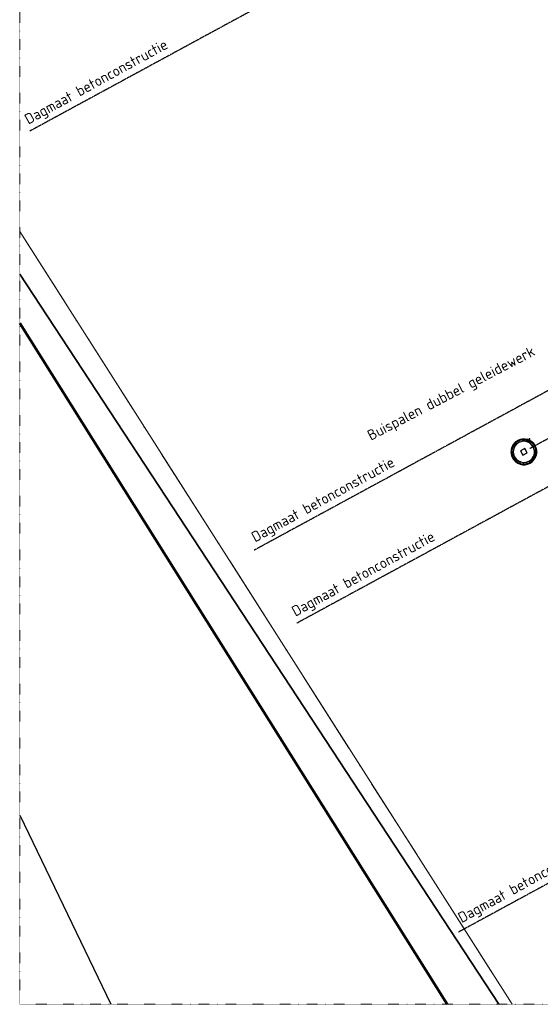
# Model space of a CAD drawing. Header units: millimetres. Extents: x -49321 to 68189, y -35451 to 55572.
# Tile 1 of 8: x -39687 to -15043, y -35451 to 11151. Entities that reach past the tile are written whole.
import ezdxf

# ---------------------------------------------------------------- set-up
doc = ezdxf.new("R2010")
doc.units = ezdxf.units.MM
for name, pattern in [('Dash dot', [15.875, 6.35, -4.7625, 0, -4.7625]), ('Grid Line', [22.225, 12.7, -3.175, 3.175, -3.175]), ('IMPORT-KL-DATA-N', [12500, 4000, -1000, 0, -1000, 4000, -1000, 0, -1500]), ('IMPORT-KL-MS-N', [13000, 4000, -1000, 0, -1000, 4000, -1000, 0, -2000])]:
    doc.linetypes.add(name, pattern=pattern)
for name, color, linetype, lineweight in [('-TC Kabel leiding zeker thema onduidelijk', 1, 'Continuous', 50), ('B-CO-KL-DATA-G', 3, 'IMPORT-KL-DATA-N', 18), ('B-CO-KL-ET_LS_MANTELBUIS-G', 200, 'Continuous', 35), ('B-CO-KL-ET_MS-G', 4, 'IMPORT-KL-MS-N', 18), ('B-CO-KL-ET_MS_MANTELBUIS-G', 120, 'Continuous', 35), ('B-CO-OG-INFO-G', 7, 'Continuous', 18), ('B-WE-KL-DATA_RIJKSWATERSTAAT NOORD NEDERLAND-G-1', 81, 'Continuous', 18), ('B-WE-KL-ET_LS_MANTELBUIS_LIANDER NV PAC 2AI68G2-G-1', 15, 'Continuous', 18), ('B-WE-KL-ET_MS_MANTELBUIS_LIANDER NV PAC 2AI68G2-G-1', 13, 'Continuous', 18), ('N-CO-BC-BETONVORM-G', 50, 'Continuous', 25), ('N-CO-BC-BETONVORM-G-1', 50, 'Continuous', 18), ('N-CO-HC-HOUTVORM-G', 30, 'Continuous', 18), ('N-CO-KC-KUNSTSTOFVORM-G', 7, 'Continuous', 13), ('N-CO-SC-STAALVORM-G', 10, 'Continuous', 25), ('X-XX-AL-CONSTRUCTIELIJN-G-1', 7, 'Dash dot', 18), ('X-XX-AL-T25-2', 7, 'Continuous', 13), ('X_XX_AL_STRAMIENLIJN_G-1', 7, 'Grid Line', 25), ('XR-463688-KL-Besturingskabel_Blauwverlaat_dwg-1', 1, 'Continuous', 50), ('XR-463688-KL_Blauwverlaat_dwg-1', 7, 'Continuous', 18)]:
    doc.layers.add(name, color=color, linetype=linetype, lineweight=lineweight)
doc.styles.add('NLCS-ISO', font='NLCS-ISO.ttf', dxfattribs={"height": 500})

# ---------------------------------------------------------------- blocks, each defined once
blk = doc.blocks.new('XR-463688-KL_Blauwverlaat_dwg-3329013-Uitzetwerk palen')
at = {"layer": 'B-CO-KL-DATA-G'}
blk.add_line((-23199, 33751), (115, -2833), dxfattribs=at)
blk.add_line((-23199, 33751), (115, -2833), dxfattribs=at)
at = {"layer": 'B-CO-KL-ET_LS_MANTELBUIS-G'}
blk.add_line((-517, -2833), (-23199, 31721), dxfattribs=at)
at = {"layer": 'B-CO-KL-ET_MS-G'}
blk.add_line((-23199, 31721), (-517, -2833), dxfattribs=at)
at = {"layer": 'B-CO-KL-ET_MS_MANTELBUIS-G'}
blk.add_line((-517, -2833), (-23199, 31721), dxfattribs=at)
at = {"layer": 'B-CO-OG-INFO-G'}
for p, q in [((-23199, 31721), (-517, -2833)), ((-517, -2833), (-23199, 31721))]:
    blk.add_line(p, q, dxfattribs=at)
blk = doc.blocks.new('XR-463688-KL-Besturingskabel_Blauwverlaat_dwg-3412050-Uitzetwerk palen')
at = {"layer": '-TC Kabel leiding zeker thema onduidelijk'}
blk.add_line((-13552, 10517), (6678, -21722), dxfattribs=at)
at = {"layer": 'B-WE-KL-DATA_RIJKSWATERSTAAT NOORD NEDERLAND-G-1'}
for p, q in [((-13552, 14862), (9762, -21722)), ((9762, -21722), (-13552, 14862)), ((-13552, 14862), (9762, -21722))]:
    blk.add_line(p, q, dxfattribs=at)
at = {"layer": 'B-WE-KL-ET_LS_MANTELBUIS_LIANDER NV PAC 2AI68G2-G-1'}
blk.add_line((9130, -21722), (-13552, 12833), dxfattribs=at)
at = {"layer": 'B-WE-KL-ET_MS_MANTELBUIS_LIANDER NV PAC 2AI68G2-G-1'}
blk.add_line((9130, -21722), (-13552, 12833), dxfattribs=at)
blk = doc.blocks.new('GM_Wrijfstijl_boven_beschermpaal - GM_Wrijfstijl_boven_beschermpaal-3591631-Uitzetwerk palen')
at = {"layer": 'N-CO-HC-HOUTVORM-G'}
for p, q in [((-80, -96), (-76, -100)), ((-76, -100), (-30, -100)), ((29, -100), (76, -100)), ((76, -100), (80, -96))]:
    blk.add_line(p, q, dxfattribs=at)
at = {"layer": 'N-CO-KC-KUNSTSTOFVORM-G'}
for p, q in [((-73, 0), (-81, -55)), ((73, 0), (-73, 0)), ((81, -55), (73, 0))]:
    blk.add_line(p, q, dxfattribs=at)
blk = doc.blocks.new('GM_Wrijfstijl_boven_beschermpaal - GM_Wrijfstijl_boven_beschermpaal-V2-Uitzetwerk palen')
at = {"layer": 'N-CO-BC-BETONVORM-G-1'}
h = blk.add_hatch(dxfattribs=at)
h.set_pattern_fill('ACO-HOUT_01', color=256, style=0, pattern_type=2)
h.set_pattern_definition([(123.504, (-5962.73, 17865.3), (-317.696, -210.31), []), (213.504, (-5962.73, 17865.3), (-425.0815, -738.316), [952.5, -571.5])])
h.paths.add_polyline_path([(80, -96), (33, -100), (76, -100)], flags=0)
h.paths.add_polyline_path([(-26, -100), (-79, -97), (-76, -100), (-52, -100)], flags=0)
at = {"layer": 'N-CO-HC-HOUTVORM-G'}
for p, q in [((-80, -96), (-76, -100)), ((-76, -100), (-27, -100)), ((31, -100), (76, -100)), ((76, -100), (80, -96))]:
    blk.add_line(p, q, dxfattribs=at)
at = {"layer": 'N-CO-KC-KUNSTSTOFVORM-G'}
for p, q in [((-73, 0), (-81, -55)), ((73, 0), (-73, 0)), ((81, -55), (73, 0))]:
    blk.add_line(p, q, dxfattribs=at)
blk = doc.blocks.new('GM_Wrijfstijl_boven_beschermpaal - GM_Wrijfstijl_boven_beschermpaal-V3-Uitzetwerk palen')
at = {"layer": 'N-CO-HC-HOUTVORM-G'}
for p, q in [((-80, -96), (-76, -100)), ((-76, -100), (-25, -100)), ((34, -100), (76, -100)), ((76, -100), (81, -96))]:
    blk.add_line(p, q, dxfattribs=at)
at = {"layer": 'N-CO-KC-KUNSTSTOFVORM-G'}
for p, q in [((-73, 0), (-81, -55)), ((73, 0), (-73, 0)), ((81, -55), (73, 0))]:
    blk.add_line(p, q, dxfattribs=at)
blk = doc.blocks.new('GM_Wrijfstijl_boven_beschermpaal - GM_Wrijfstijl_boven_beschermpaal-V4-Uitzetwerk palen')
at = {"layer": 'N-CO-HC-HOUTVORM-G'}
for p, q in [((-80, -96), (-76, -100)), ((-76, -100), (-25, -100)), ((37, -100), (76, -100)), ((76, -100), (81, -95))]:
    blk.add_line(p, q, dxfattribs=at)
at = {"layer": 'N-CO-KC-KUNSTSTOFVORM-G'}
for p, q in [((-73, 0), (-81, -54)), ((73, 0), (-73, 0)), ((81, -55), (73, 0))]:
    blk.add_line(p, q, dxfattribs=at)
blk = doc.blocks.new('GM_Wrijfstijl_boven_beschermpaal - GM_Wrijfstijl_boven_beschermpaal-V5-Uitzetwerk palen')
at = {"layer": 'N-CO-BC-BETONVORM-G-1'}
h = blk.add_hatch(dxfattribs=at)
h.set_pattern_fill('ACO-HOUT_01', color=256, style=0, pattern_type=2)
h.set_pattern_definition([(208.504, (-17810.94, -3919.25), (181.821, -334.817), []), (298.504, (-17810.94, -3919.25), (698.458, -487.812), [952.5, -571.5])])
h.paths.add_polyline_path([(81, -95), (45, -100), (76, -100)], flags=0)
h.paths.add_polyline_path([(-48, -100), (-81, -95), (-76, -100), (-63, -100)], flags=0)
at = {"layer": 'N-CO-HC-HOUTVORM-G'}
for p, q in [((-81, -95), (-76, -100)), ((-76, -100), (-48, -100)), ((46, -100), (76, -100)), ((76, -100), (81, -95))]:
    blk.add_line(p, q, dxfattribs=at)
at = {"layer": 'N-CO-KC-KUNSTSTOFVORM-G'}
for p, q in [((-73, 0), (-81, -55)), ((73, 0), (-73, 0)), ((81, -55), (73, 0))]:
    blk.add_line(p, q, dxfattribs=at)
blk = doc.blocks.new('GM_Wrijfstijl_boven_beschermpaal - GM_Wrijfstijl_boven_beschermpaal-V6-Uitzetwerk palen')
at = {"layer": 'N-CO-HC-HOUTVORM-G'}
for p, q in [((-81, -95), (-76, -100)), ((-76, -100), (-45, -100)), ((49, -100), (76, -100)), ((76, -100), (81, -95))]:
    blk.add_line(p, q, dxfattribs=at)
at = {"layer": 'N-CO-KC-KUNSTSTOFVORM-G'}
for p, q in [((-73, 0), (-81, -55)), ((73, 0), (-73, 0)), ((81, -55), (73, 0))]:
    blk.add_line(p, q, dxfattribs=at)
blk = doc.blocks.new('GM_Wrijfstijl_boven_beschermpaal - GM_Wrijfstijl_boven_beschermpaal-V7-Uitzetwerk palen')
at = {"layer": 'N-CO-HC-HOUTVORM-G'}
for p, q in [((-81, -95), (-76, -100)), ((-76, -100), (-27, -100)), ((40, -100), (76, -100)), ((76, -100), (81, -95))]:
    blk.add_line(p, q, dxfattribs=at)
at = {"layer": 'N-CO-KC-KUNSTSTOFVORM-G'}
for p, q in [((-73, 0), (-81, -55)), ((73, 0), (-73, 0)), ((81, -55), (73, 0))]:
    blk.add_line(p, q, dxfattribs=at)
blk = doc.blocks.new('GM_Wrijfstijl_boven_beschermpaal - GM_Wrijfstijl_boven_beschermpaal-V8-Uitzetwerk palen')
at = {"layer": 'N-CO-HC-HOUTVORM-G'}
for p, q in [((-81, -95), (-76, -100)), ((-76, -100), (-36, -100)), ((43, -100), (76, -100)), ((76, -100), (81, -95))]:
    blk.add_line(p, q, dxfattribs=at)
at = {"layer": 'N-CO-KC-KUNSTSTOFVORM-G'}
for p, q in [((-73, 0), (-81, -55)), ((73, 0), (-73, 0)), ((81, -55), (73, 0))]:
    blk.add_line(p, q, dxfattribs=at)
blk = doc.blocks.new('GM_Wrijfstijl_boven_beschermpaal - GM_Wrijfstijl_boven_beschermpaal-3365226-Uitzetwerk palen')
at = {"layer": 'N-CO-BC-BETONVORM-G-1'}
h = blk.add_hatch(dxfattribs=at)
h.set_pattern_fill('ACO-HOUT_01', color=256, style=0, pattern_type=2)
h.set_pattern_definition([(269.504, (-4762.75, -18232.17), (380.986, -3.298), []), (359.504, (-4762.75, -18232.17), (765.27, 374.389), [952.5, -571.5])])
h.paths.add_polyline_path([(-76, 100), (-80, 97), (-26, 100)], flags=0)
h.paths.add_polyline_path([(31, 100), (79, 97), (76, 100)], flags=0)
at = {"layer": 'N-CO-HC-HOUTVORM-G'}
for p, q in [((-76, 100), (-80, 96)), ((-27, 100), (-76, 100)), ((76, 100), (31, 100)), ((80, 96), (76, 100))]:
    blk.add_line(p, q, dxfattribs=at)
at = {"layer": 'N-CO-KC-KUNSTSTOFVORM-G'}
for p, q in [((-81, 55), (-73, 0)), ((73, 0), (81, 55)), ((-73, 0), (73, 0))]:
    blk.add_line(p, q, dxfattribs=at)
blk = doc.blocks.new('GM_Wrijfstijl_boven_beschermpaal - GM_Wrijfstijl_boven_beschermpaal-V9-Uitzetwerk palen')
at = {"layer": 'N-CO-HC-HOUTVORM-G'}
for p, q in [((-76, 100), (-80, 96)), ((-25, 100), (-76, 100)), ((76, 100), (34, 100)), ((81, 96), (76, 100))]:
    blk.add_line(p, q, dxfattribs=at)
at = {"layer": 'N-CO-KC-KUNSTSTOFVORM-G'}
for p, q in [((-81, 55), (-73, 0)), ((73, 0), (81, 55)), ((-73, 0), (73, 0))]:
    blk.add_line(p, q, dxfattribs=at)
blk = doc.blocks.new('GM_Wrijfstijl_boven_beschermpaal - GM_Wrijfstijl_boven_beschermpaal-V10-Uitzetwerk palen')
at = {"layer": 'N-CO-HC-HOUTVORM-G'}
for p, q in [((-76, 100), (-80, 96)), ((-25, 100), (-76, 100)), ((76, 100), (37, 100)), ((81, 95), (76, 100))]:
    blk.add_line(p, q, dxfattribs=at)
at = {"layer": 'N-CO-KC-KUNSTSTOFVORM-G'}
for p, q in [((-81, 55), (-73, 0)), ((73, 0), (81, 55)), ((-73, 0), (73, 0))]:
    blk.add_line(p, q, dxfattribs=at)
blk = doc.blocks.new('GM_Wrijfstijl_boven_beschermpaal - GM_Wrijfstijl_boven_beschermpaal-V11-Uitzetwerk palen')
at = {"layer": 'N-CO-HC-HOUTVORM-G'}
for p, q in [((-76, 100), (-81, 95)), ((-48, 100), (-76, 100)), ((76, 100), (46, 100)), ((81, 95), (76, 100))]:
    blk.add_line(p, q, dxfattribs=at)
at = {"layer": 'N-CO-KC-KUNSTSTOFVORM-G'}
for p, q in [((-81, 55), (-73, 0)), ((73, 0), (81, 55)), ((-73, 0), (73, 0))]:
    blk.add_line(p, q, dxfattribs=at)
blk = doc.blocks.new('GM_Wrijfstijl_boven_beschermpaal - GM_Wrijfstijl_boven_beschermpaal-V12-Uitzetwerk palen')
at = {"layer": 'N-CO-HC-HOUTVORM-G'}
for p, q in [((-76, 100), (-81, 95)), ((-45, 100), (-76, 100)), ((76, 100), (49, 100)), ((81, 95), (76, 100))]:
    blk.add_line(p, q, dxfattribs=at)
at = {"layer": 'N-CO-KC-KUNSTSTOFVORM-G'}
for p, q in [((-81, 55), (-73, 0)), ((73, 0), (81, 55)), ((-73, 0), (73, 0))]:
    blk.add_line(p, q, dxfattribs=at)
blk = doc.blocks.new('GM_Wrijfstijl_boven_beschermpaal - GM_Wrijfstijl_boven_beschermpaal-V13-Uitzetwerk palen')
at = {"layer": 'N-CO-BC-BETONVORM-G-1'}
h = blk.add_hatch(dxfattribs=at)
h.set_pattern_fill('ACO-HOUT_01', color=256, style=0, pattern_type=2)
h.set_pattern_definition([(218.504, (-16771.57, -7960.83), (237.199, -298.157), []), (308.504, (-16771.57, -7960.83), (772.555, -359.1154), [952.5, -571.5])])
h.paths.add_polyline_path([(76, 100), (41, 100), (81, 95)], flags=0)
h.paths.add_polyline_path([(-25, 100), (-76, 100), (-81, 96), (-44, 99)], flags=0)
at = {"layer": 'N-CO-HC-HOUTVORM-G'}
for p, q in [((-76, 100), (-80, 96)), ((-27, 100), (-76, 100)), ((76, 100), (40, 100)), ((81, 95), (76, 100))]:
    blk.add_line(p, q, dxfattribs=at)
at = {"layer": 'N-CO-KC-KUNSTSTOFVORM-G'}
for p, q in [((-81, 55), (-73, 0)), ((73, 0), (81, 55)), ((-73, 0), (73, 0))]:
    blk.add_line(p, q, dxfattribs=at)
blk = doc.blocks.new('GM_Wrijfstijl_boven_beschermpaal - GM_Wrijfstijl_boven_beschermpaal-V14-Uitzetwerk palen')
at = {"layer": 'N-CO-BC-BETONVORM-G-1'}
h = blk.add_hatch(dxfattribs=at)
h.set_pattern_fill('ACO-HOUT_01', color=256, style=0, pattern_type=2)
h.set_pattern_definition([(201.504, (-18217.73, -2731.64), (139.662, -354.479), []), (291.504, (-18217.73, -2731.64), (633.803, -569.297), [952.5, -571.5])])
h.paths.add_polyline_path([(76, 100), (52, 99), (81, 95)], flags=0)
h.paths.add_polyline_path([(-33, 100), (-76, 100), (-81, 95), (-53, 100)], flags=0)
at = {"layer": 'N-CO-HC-HOUTVORM-G'}
for p, q in [((-76, 100), (-81, 95)), ((-36, 100), (-76, 100)), ((76, 100), (43, 100)), ((81, 95), (76, 100))]:
    blk.add_line(p, q, dxfattribs=at)
at = {"layer": 'N-CO-KC-KUNSTSTOFVORM-G'}
for p, q in [((-81, 55), (-73, 0)), ((73, 0), (81, 55)), ((-73, 0), (73, 0))]:
    blk.add_line(p, q, dxfattribs=at)
blk = doc.blocks.new('GM_kopplaat_uitwellingerga - GM_kopplaat_uitwellingerga-3626098-Uitzetwerk palen')
at = {"layer": 'N-CO-SC-STAALVORM-G'}
for start, end in [(360, 180), (180, 360)]:
    blk.add_arc((0, 0), 500, start, end, dxfattribs=at)
blk = doc.blocks.new('GM_type2 - GM_type2-3506823-Uitzetwerk palen')
at = {"layer": 'N-CO-SC-STAALVORM-G'}
for p, q in [((-7, 0), (-7, -61)), ((7, 0), (-7, 0)), ((7, -61), (7, 0))]:
    blk.add_line(p, q, dxfattribs=at)
blk = doc.blocks.new('GM_Type10 - GM_Type10-3482109-Uitzetwerk palen')
at = {"layer": 'N-CO-SC-STAALVORM-G'}
for p, q in [((-16, 9), (-16, 0)), ((16, 0), (16, 9))]:
    blk.add_line(p, q, dxfattribs=at)
blk = doc.blocks.new('GM_Type10 - GM_Type10-V15-Uitzetwerk palen')
at = {"layer": 'N-CO-SC-STAALVORM-G'}
for p, q in [((-16, 9), (-16, 0)), ((16, 0), (16, 10))]:
    blk.add_line(p, q, dxfattribs=at)
blk = doc.blocks.new('GM_Type10 - GM_Type10-V16-Uitzetwerk palen')
at = {"layer": 'N-CO-SC-STAALVORM-G'}
for p, q in [((-16, 8), (-16, 0)), ((16, 0), (16, 10))]:
    blk.add_line(p, q, dxfattribs=at)
blk = doc.blocks.new('GM_Type10 - GM_Type10-V17-Uitzetwerk palen')
at = {"layer": 'N-CO-SC-STAALVORM-G'}
for p, q in [((-16, 9), (-16, 0)), ((16, 0), (16, 10))]:
    blk.add_line(p, q, dxfattribs=at)
blk = doc.blocks.new('GM_Type10 - GM_Type10-V18-Uitzetwerk palen')
at = {"layer": 'N-CO-SC-STAALVORM-G'}
for p, q in [((-16, 10), (-16, 0)), ((16, 0), (16, 9))]:
    blk.add_line(p, q, dxfattribs=at)
blk = doc.blocks.new('GM_Type10 - GM_Type10-V19-Uitzetwerk palen')
at = {"layer": 'N-CO-SC-STAALVORM-G'}
for p, q in [((-16, 10), (-16, 0)), ((16, 0), (16, 8))]:
    blk.add_line(p, q, dxfattribs=at)
blk = doc.blocks.new('GM_Type10 - GM_Type10-V20-Uitzetwerk palen')
at = {"layer": 'N-CO-SC-STAALVORM-G'}
for p, q in [((-16, 9), (-16, 0)), ((16, 0), (16, 10))]:
    blk.add_line(p, q, dxfattribs=at)
blk = doc.blocks.new('GM_Type10 - GM_Type10-V21-Uitzetwerk palen')
at = {"layer": 'N-CO-SC-STAALVORM-G'}
for p, q in [((-16, 10), (-16, 0)), ((16, 0), (16, 9))]:
    blk.add_line(p, q, dxfattribs=at)
blk = doc.blocks.new('GM_Type10 - GM_Type10-3481840-Uitzetwerk palen')
at = {"layer": 'N-CO-SC-STAALVORM-G'}
for p, q in [((-16, 0), (-16, -9)), ((16, -10), (16, 0))]:
    blk.add_line(p, q, dxfattribs=at)
blk = doc.blocks.new('GM_Type10 - GM_Type10-V22-Uitzetwerk palen')
at = {"layer": 'N-CO-SC-STAALVORM-G'}
for p, q in [((-16, 0), (-16, -8)), ((16, -10), (16, 0))]:
    blk.add_line(p, q, dxfattribs=at)
blk = doc.blocks.new('GM_type3 - GM_type3-3504051-Uitzetwerk palen')
at = {"layer": 'N-CO-SC-STAALVORM-G'}
for p, q in [((-7, -60), (-7, 0)), ((7, 0), (-7, 0)), ((7, 0), (7, -60)), ((-7, -60), (-7, -60)), ((-7, -110), (-7, -103)), ((-7, -110), (7, -110)), ((7, -103), (7, -110))]:
    blk.add_line(p, q, dxfattribs=at)
blk = doc.blocks.new('GM_type5 - GM_type5-3510083-Uitzetwerk palen')
at = {"layer": 'N-CO-SC-STAALVORM-G'}
for p, q in [((0, 0), (-15, -15)), ((39, -59), (68, -27))]:
    blk.add_line(p, q, dxfattribs=at)
for start, end in [(271.7178, 275.16), (279.481, 279.9808)]:
    blk.add_arc((-15, 508), 508, start, end, dxfattribs=at)
blk = doc.blocks.new('GM_type4 - GM_type4-3486702-Uitzetwerk palen')
at = {"layer": 'N-CO-SC-STAALVORM-G'}
for p, q in [((0, 15), (15, 0)), ((100, 9), (26, 61)), ((100, -10), (100, 9))]:
    blk.add_line(p, q, dxfattribs=at)
blk.add_arc((0, -508), 508, 78.6153, 88.2822, dxfattribs=at)
blk = doc.blocks.new('GM_M30 - M20-3626099-Uitzetwerk palen')
at = {"layer": 'N-CO-SC-STAALVORM-G'}
for p, q in [((-15567, -8664), (-15537, -8663)), ((-15567, -8664), (-15565, -8750)), ((-15547, -8828), (-15565, -8828)), ((-15562, -8828), (-15562, -8854)), ((-15532, -8853), (-15562, -8854)), ((-15548, -8804), (-15553, -8804)), ((-15547, -8828), (-15548, -8804)), ((-15524, -8827), (-15547, -8828)), ((-15535, -8755), (-15537, -8663)), ((-15532, -8853), (-15532, -8827)), ((-15524, -8827), (-15525, -8815))]:
    blk.add_line(p, q, dxfattribs=at)
blk = doc.blocks.new('GM_type7 - GM_type7-3496946-Uitzetwerk palen')
at = {"layer": 'N-CO-SC-STAALVORM-G'}
for p, q in [((-11, 0), (-20, 0)), ((-20, 0), (-20, -50)), ((-9, -60), (-3, -60))]:
    blk.add_line(p, q, dxfattribs=at)
blk = doc.blocks.new('GM_type6 - GM_type6-3505761-Uitzetwerk palen')
at = {"layer": 'N-CO-SC-STAALVORM-G'}
for p, q in [((7, 0), (1, 0)), ((7, -36), (7, 0))]:
    blk.add_line(p, q, dxfattribs=at)
blk = doc.blocks.new('GM_type2 - GM_type2-3480043-Uitzetwerk palen')
at = {"layer": 'N-CO-SC-STAALVORM-G'}
for p, q in [((-7, 61), (-7, 0)), ((-7, 0), (7, 0)), ((7, 0), (7, 61))]:
    blk.add_line(p, q, dxfattribs=at)
blk = doc.blocks.new('GM_type3 - GM_type3-3483063-Uitzetwerk palen')
at = {"layer": 'N-CO-SC-STAALVORM-G'}
for p, q in [((7, 110), (-7, 110)), ((-7, 103), (-7, 110)), ((-7, 0), (-7, 60)), ((-7, 0), (7, 0)), ((7, 110), (7, 101)), ((7, 60), (7, 0))]:
    blk.add_line(p, q, dxfattribs=at)
blk = doc.blocks.new('GM_type5 - GM_type5-3483963-Uitzetwerk palen')
at = {"layer": 'N-CO-SC-STAALVORM-G'}
for p, q in [((-15, 15), (0, 0)), ((68, 27), (39, 59))]:
    blk.add_line(p, q, dxfattribs=at)
for start, end in [(84.84, 88.2822), (80.0192, 80.519)]:
    blk.add_arc((-15, -508), 508, start, end, dxfattribs=at)
blk = doc.blocks.new('GM_type4 - GM_type4-3520903-Uitzetwerk palen')
at = {"layer": 'N-CO-SC-STAALVORM-G'}
for p, q in [((15, 0), (0, -15)), ((100, -9), (100, 10)), ((26, -61), (100, -9))]:
    blk.add_line(p, q, dxfattribs=at)
blk.add_arc((0, 508), 508, 271.7178, 281.3847, dxfattribs=at)
blk = doc.blocks.new('GM_type7 - GM_type7-3490173-Uitzetwerk palen')
at = {"layer": 'N-CO-SC-STAALVORM-G'}
for p, q in [((-20, 50), (-20, 0)), ((-20, 0), (-11, 0)), ((-3, 60), (-9, 60))]:
    blk.add_line(p, q, dxfattribs=at)
blk = doc.blocks.new('GM_type6 - GM_type6-3496029-Uitzetwerk palen')
at = {"layer": 'N-CO-SC-STAALVORM-G'}
for p, q in [((1, 0), (7, 0)), ((7, 0), (7, 36))]:
    blk.add_line(p, q, dxfattribs=at)
blk = doc.blocks.new('GM_M30 - M20-V23-Uitzetwerk palen')
at = {"layer": 'N-CO-SC-STAALVORM-G'}
for p, q in [((-15265, -9319), (-15268, -9321)), ((-15265, -9319), (-15254, -9345)), ((-15251, -9319), (-15263, -9324)), ((-15213, -9314), (-15202, -9340)), ((-15330, -9393), (-15321, -9389)), ((-15315, -9354), (-15325, -9358)), ((-15263, -9333), (-15293, -9345)), ((-15258, -9347), (-15268, -9321)), ((-15212, -9344), (-15202, -9340))]:
    blk.add_line(p, q, dxfattribs=at)
blk = doc.blocks.new('GM_Bevestigingsplaat radardetector - GM_Bevestigingsplaat radardetector-3626100-Uitzetwerk palen')
at = {"layer": 'N-CO-SC-STAALVORM-G'}
for p, q in [((117.5, 117.5), (-117.5, 117.5)), ((-117.5, 117.5), (-117.5, -117.5)), ((117.5, -117.5), (117.5, 117.5)), ((-117.5, -117.5), (117.5, -117.5))]:
    blk.add_line(p, q, dxfattribs=at)
for centre, start, end in [((-100, 100), 0, 180), ((-100, 100), 180, 360), ((100, 100), 0, 180), ((100, 100), 180, 360), ((-100, -100), 0, 180), ((-100, -100), 180, 360), ((100, -100), 0, 180), ((100, -100), 180, 360)]:
    blk.add_arc(centre, 7, start, end, dxfattribs=at)

msp = doc.modelspace()

# ---------------------------------------------------------------- linework, layer by layer
at = {"layer": 'N-CO-BC-BETONVORM-G'}
msp.add_line((-39686.5, -26504.1), (-35366.6, -35450.8), dxfattribs=at)
at = {"layer": 'N-CO-SC-STAALVORM-G'}
for p, q in [((-15636.7, -9766), (-15632.9, -9774.6)), ((-15603.6, -9761.8), (-15607.4, -9752.9)), ((-15508.9, -9692.2), (-15503.1, -9699)), ((-15478.7, -9678.2), (-15485.1, -9670.8)), ((-15408, -9584.3), (-15401, -9588.8)), ((-15383.8, -9561.8), (-15392, -9556.5)), ((-15927.3, -9789.2), (-15929.1, -9798.9)), ((-15897.7, -9804.7), (-15896, -9795.9)), ((-15780.3, -9799.3), (-15779.2, -9808.9)), ((-15747.4, -9805.2), (-15748.5, -9795.9))]:
    msp.add_line(p, q, dxfattribs=at)
for radius, start, end in [(610, 118.49561, 298.49561), (570, 118.49561, 298.49561), (610, 298.49561, 118.49561), (570, 298.49561, 118.49561)]:
    msp.add_arc((-15820.8, -9302.3), radius, start, end, dxfattribs=at)
at = {"layer": 'X-XX-AL-CONSTRUCTIELIJN-G-1'}
for p, q in [((-39686.5, -35450.8), (-39686.5, 55044.7)), ((67031.7, -35450.8), (-39686.5, -35450.8))]:
    msp.add_line(p, q, dxfattribs=at)
at = {"layer": 'X_XX_AL_STRAMIENLIJN_G-1'}
for p, q in [((14362.7, 34960.2), (-39211.8, 5876.9)), ((24985.3, 15125.2), (-28589.2, -13958.1)), ((26792.2, 11554.8), (-26568.9, -17412.7)), ((19701.4, 9981.2), (-15536.8, -9148.1)), ((34664.2, -2946.3), (-18910.3, -32029.6))]:
    msp.add_line(p, q, dxfattribs=at)

# ---------------------------------------------------------------- block references
at = {"layer": 'N-CO-BC-BETONVORM-G'}
for name, p, rotation in [('GM_kopplaat_uitwellingerga - GM_kopplaat_uitwellingerga-3626098-Uitzetwerk palen', (-15820.8, -9302.3), 118.4956063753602), ('GM_Wrijfstijl_boven_beschermpaal - GM_Wrijfstijl_boven_beschermpaal-V7-Uitzetwerk palen', (-16212.7, -8979.1), 230.4956063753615), ('GM_Wrijfstijl_boven_beschermpaal - GM_Wrijfstijl_boven_beschermpaal-V8-Uitzetwerk palen', (-16101.1, -8878.7), 213.4956063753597), ('GM_Wrijfstijl_boven_beschermpaal - GM_Wrijfstijl_boven_beschermpaal-V5-Uitzetwerk palen', (-15965, -8815.2), 196.4956063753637), ('GM_Type10 - GM_Type10-V18-Uitzetwerk palen', (-15965, -8815.2), 196.4956063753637), ('GM_Wrijfstijl_boven_beschermpaal - GM_Wrijfstijl_boven_beschermpaal-V6-Uitzetwerk palen', (-15816.3, -8794.3), 179.4956063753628), ('GM_Type10 - GM_Type10-V19-Uitzetwerk palen', (-15816.3, -8794.3), 179.4956063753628), ('GM_type2 - GM_type2-3506823-Uitzetwerk palen', (-15736.7, -8801.7), 169.6198534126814), ('GM_type4 - GM_type4-3486702-Uitzetwerk palen', (-15729.3, -8803.1), 349.6198534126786), ('GM_type7 - GM_type7-3496946-Uitzetwerk palen', (-15673.1, -8740.7), 63.24153656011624), ('GM_type5 - GM_type5-3510083-Uitzetwerk palen', (-15605.8, -8842), 153.2415365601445), ('GM_type6 - GM_type6-3505761-Uitzetwerk palen', (-15660.7, -8716.1), 63.24153656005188), ('GM_type3 - GM_type3-3504051-Uitzetwerk palen', (-15585.4, -8852.1), 153.2415365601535), ('GM_Wrijfstijl_boven_beschermpaal - GM_Wrijfstijl_boven_beschermpaal-V3-Uitzetwerk palen', (-16326.4, -9253.6), 264.4956063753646), ('GM_Wrijfstijl_boven_beschermpaal - GM_Wrijfstijl_boven_beschermpaal-V4-Uitzetwerk palen', (-16290.1, -9107.9), 247.4956063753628), ('GM_Type10 - GM_Type10-V16-Uitzetwerk palen', (-16326.4, -9253.6), 264.4956063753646), ('GM_Type10 - GM_Type10-V17-Uitzetwerk palen', (-16290.1, -9107.9), 247.4956063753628), ('GM_Type10 - GM_Type10-V20-Uitzetwerk palen', (-16212.7, -8979.1), 230.4956063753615), ('GM_Type10 - GM_Type10-V21-Uitzetwerk palen', (-16101.1, -8878.7), 213.4956063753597), ('GM_Bevestigingsplaat radardetector - GM_Bevestigingsplaat radardetector-3626100-Uitzetwerk palen', (-15820.8, -9302.3), 118.4956063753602), ('GM_Wrijfstijl_boven_beschermpaal - GM_Wrijfstijl_boven_beschermpaal-V2-Uitzetwerk palen', (-16318.6, -9403.5), 281.4956063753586), ('GM_Wrijfstijl_boven_beschermpaal - GM_Wrijfstijl_boven_beschermpaal-3591631-Uitzetwerk palen', (-16267.2, -9544.7), 298.4956063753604), ('GM_Type10 - GM_Type10-V15-Uitzetwerk palen', (-16318.6, -9403.5), 281.4956063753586), ('GM_Wrijfstijl_boven_beschermpaal - GM_Wrijfstijl_boven_beschermpaal-3365226-Uitzetwerk palen', (-16176.9, -9664.6), 135.4956063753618), ('GM_Type10 - GM_Type10-3482109-Uitzetwerk palen', (-16267.2, -9544.7), 298.4956063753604), ('GM_Type10 - GM_Type10-3481840-Uitzetwerk palen', (-16176.9, -9664.6), 135.4956063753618), ('GM_Wrijfstijl_boven_beschermpaal - GM_Wrijfstijl_boven_beschermpaal-V9-Uitzetwerk palen', (-16055.4, -9752.9), 152.4956063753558), ('GM_Type10 - GM_Type10-V22-Uitzetwerk palen', (-16055.4, -9752.9), 152.4956063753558), ('GM_Wrijfstijl_boven_beschermpaal - GM_Wrijfstijl_boven_beschermpaal-V14-Uitzetwerk palen', (-15618.3, -9768.2), 203.4956063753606), ('GM_Wrijfstijl_boven_beschermpaal - GM_Wrijfstijl_boven_beschermpaal-V11-Uitzetwerk palen', (-15490.9, -9688.6), 220.4956063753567), ('GM_Wrijfstijl_boven_beschermpaal - GM_Wrijfstijl_boven_beschermpaal-V12-Uitzetwerk palen', (-15392.4, -9575.3), 237.4956063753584), ('GM_type4 - GM_type4-3520903-Uitzetwerk palen', (-15352.3, -9497.6), 67.37135933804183), ('GM_type2 - GM_type2-3480043-Uitzetwerk palen', (-15355.2, -9504.5), 247.371359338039), ('GM_type5 - GM_type5-3483963-Uitzetwerk palen', (-15317.7, -9372.7), 263.7496761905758), ('GM_type3 - GM_type3-3483063-Uitzetwerk palen', (-15315, -9350.2), 263.7496761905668), ('GM_type7 - GM_type7-3490173-Uitzetwerk palen', (-15269.3, -9484.4), 353.7496761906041), ('GM_type6 - GM_type6-3496029-Uitzetwerk palen', (-15242, -9487.4), 353.7496761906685), ('GM_Wrijfstijl_boven_beschermpaal - GM_Wrijfstijl_boven_beschermpaal-V10-Uitzetwerk palen', (-15913.4, -9801.8), 169.4956063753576), ('GM_Wrijfstijl_boven_beschermpaal - GM_Wrijfstijl_boven_beschermpaal-V13-Uitzetwerk palen', (-15763.3, -9807), 186.4956063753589)]:
    msp.add_blockref(name, p, dxfattribs=dict(at, rotation=rotation))
for name in ['GM_M30 - M20-3626099-Uitzetwerk palen', 'GM_M30 - M20-V23-Uitzetwerk palen']:
    msp.add_blockref(name, (0, 0), dxfattribs=at)
at = {"layer": 'XR-463688-KL-Besturingskabel_Blauwverlaat_dwg-1'}
msp.add_blockref('XR-463688-KL-Besturingskabel_Blauwverlaat_dwg-3412050-Uitzetwerk palen', (-26134.5, -13729), dxfattribs=at)
at = {"layer": 'XR-463688-KL_Blauwverlaat_dwg-1'}
msp.add_blockref('XR-463688-KL_Blauwverlaat_dwg-3329013-Uitzetwerk palen', (-16487.6, -32617.5), dxfattribs=at)

# ---------------------------------------------------------------- texts
at = {"layer": 'X-XX-AL-T25-2', "char_height": 500, "attachment_point": 1, "style": 'NLCS-ISO'}
for s, insert, width, rotation in [('Dagmaat betonconstructie', (-39517.8, 6615.1), 9780.587, 28.73276), ('Buispalen dubbel geleidewerk', (-23295.1, -8339.8), 11015.186, 27.53331), ('Dagmaat betonconstructie', (-28783.3, -13159.1), 9780.587, 28.73276), ('Dagmaat betonconstructie', (-26874.9, -16674.4), 9780.587, 28.73276), ('Dagmaat betonconstructie', (-19002.9, -31175.5), 9780.587, 28.73276)]:
    msp.add_mtext(s, dxfattribs=dict(at, insert=insert, width=width, rotation=rotation))

doc.saveas('drawing.dxf')
